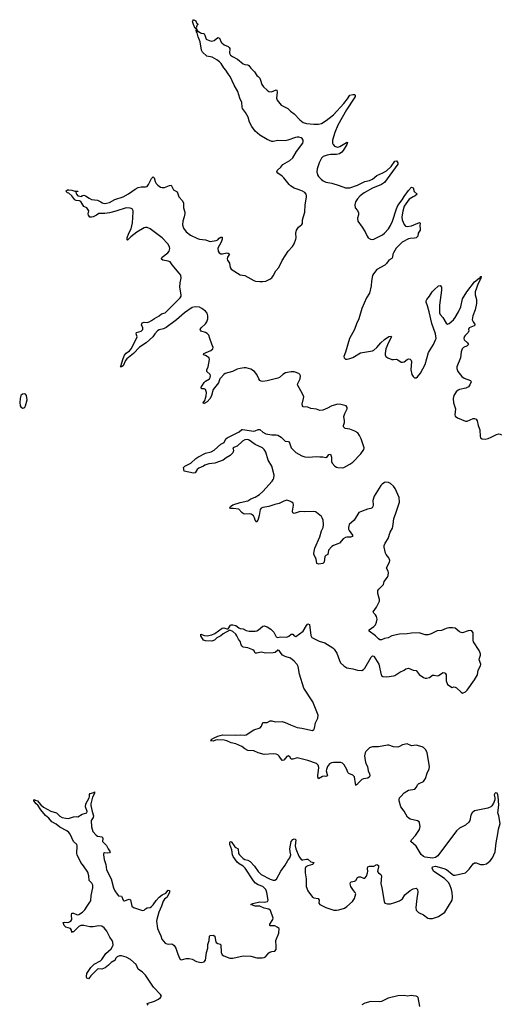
# Model space of a CAD drawing. Header units: inches. Extents: x 1246200 to 1417275, y 606399 to 671266.
# Tile 49 of 63: x 1373155 to 1379565, y 637061 to 650174. Entities that reach past the tile are written whole.
import ezdxf

# ---------------------------------------------------------------- set-up
doc = ezdxf.new("R2010")
doc.units = ezdxf.units.IN
doc.header["$MEASUREMENT"] = 0
for name, color, linetype in [('B3673', 7, 'Continuous'), ('B3674', 7, 'Continuous'), ('B3675', 7, 'Continuous')]:
    doc.layers.add(name, color=color, linetype=linetype)

msp = doc.modelspace()

# ---------------------------------------------------------------- linework, layer by layer
at = {"layer": 'B3673', "color": 6, "elevation": 800}
for points in [[(1374865, 637050), (1374850, 637070), (1374950, 637104), (1375003, 637130), (1375029, 637150), (1375040, 637170), (1375031, 637190), (1374935, 637290), (1374829, 637450), (1374790, 637491), (1374732, 637530), (1374706, 637590), (1374630, 637658), (1374570, 637689), (1374510, 637705), (1374485, 637705), (1374450, 637695), (1374431, 637670), (1374424, 637650), (1374370, 637618), (1374337, 637583), (1374293, 637547), (1374250, 637529), (1374210, 637532), (1374190, 637528), (1374101, 637439), (1374090, 637421), (1374070, 637401), (1374050, 637411), (1374044, 637430), (1374049, 637470), (1374100, 637550), (1374145, 637595), (1374230, 637642), (1374250, 637659), (1374303, 637737), (1374370, 637801), (1374391, 637830), (1374399, 637850), (1374394, 637890), (1374387, 637910), (1374355, 637955), (1374313, 638033), (1374279, 638079), (1374250, 638101), (1374210, 638106), (1374134, 638094), (1374090, 638091), (1374010, 638110), (1373970, 638111), (1373943, 638097), (1373870, 638027), (1373855, 638025), (1373850, 638017), (1373844, 638050), (1373833, 638070), (1373770, 638087), (1373746, 638110), (1373734, 638150), (1373750, 638157), (1373790, 638149), (1373810, 638154), (1373834, 638170), (1373850, 638190), (1373845, 638250), (1373850, 638273), (1373870, 638275), (1373910, 638257), (1373930, 638254), (1373943, 638257), (1373992, 638288), (1374022, 638318), (1374051, 638370), (1374090, 638420), (1374100, 638440), (1374108, 638510), (1374130, 638610), (1374127, 638647), (1374114, 638674), (1374081, 638710), (1374075, 638770), (1374060, 638820), (1374005, 638905), (1373970, 638950), (1373920, 639050), (1373915, 639070), (1373921, 639170), (1373917, 639190), (1373869, 639230), (1373828, 639328), (1373810, 639350), (1373782, 639370), (1373690, 639422), (1373640, 639460), (1373582, 639490), (1373542, 639542), (1373496, 639576), (1373434, 639650), (1373395, 639715), (1373376, 639730), (1373344, 639770), (1373343, 639777), (1373350, 639787), (1373359, 639779), (1373390, 639769), (1373410, 639750), (1373436, 639716), (1373470, 639686), (1373570, 639633), (1373644, 639610), (1373690, 639568), (1373721, 639550), (1373770, 639538), (1373803, 639537), (1373870, 639558), (1373910, 639561), (1373930, 639557), (1373986, 639594), (1374048, 639610), (1374052, 639630), (1374029, 639690), (1374034, 639730), (1374081, 639810), (1374085, 639830), (1374083, 639857), (1374092, 639868), (1374140, 639880), (1374150, 639890), (1374151, 639870), (1374122, 639818), (1374100, 639730), (1374100, 639710), (1374118, 639630), (1374137, 639570), (1374132, 639548), (1374106, 639510), (1374110, 639426), (1374130, 639361), (1374172, 639312), (1374190, 639298), (1374253, 639290), (1374261, 639270), (1374257, 639230), (1374310, 639174), (1374331, 639131), (1374361, 639090), (1374350, 639080), (1374330, 639073), (1374283, 639077), (1374270, 639070), (1374270, 639050), (1374277, 638990), (1374301, 638921), (1374312, 638852), (1374374, 638734), (1374402, 638610), (1374419, 638570), (1374450, 638526), (1374470, 638506), (1374510, 638499), (1374514, 638494), (1374530, 638450), (1374541, 638441), (1374550, 638437), (1374610, 638462), (1374630, 638454), (1374647, 638370), (1374668, 638350), (1374790, 638308), (1374810, 638313), (1374830, 638334), (1374850, 638346), (1374890, 638352), (1374910, 638362), (1374933, 638386), (1374970, 638442), (1375010, 638489), (1375050, 638520), (1375098, 638542), (1375130, 638579), (1375150, 638577), (1375150, 638554), (1375119, 638490), (1375080, 638460), (1375064, 638436), (1375041, 638370), (1375006, 638290), (1374979, 638190), (1374976, 638170), (1374990, 638070), (1375005, 638030), (1375035, 637975), (1375047, 637930), (1375090, 637876), (1375101, 637870), (1375130, 637862), (1375170, 637865), (1375190, 637861), (1375210, 637846), (1375235, 637810), (1375260, 637730), (1375288, 637668), (1375298, 637658), (1375310, 637652), (1375370, 637673), (1375410, 637673), (1375450, 637660), (1375510, 637632), (1375570, 637618), (1375612, 637628), (1375630, 637650), (1375642, 637750), (1375657, 637810), (1375661, 637859), (1375677, 637910), (1375680, 637970), (1375690, 637978), (1375730, 637982), (1375750, 637970), (1375759, 637910), (1375770, 637885), (1375790, 637872), (1375822, 637862), (1375832, 637852), (1375835, 637750), (1375850, 637718), (1375870, 637705), (1375950, 637674), (1375990, 637677), (1376130, 637707), (1376230, 637700), (1376310, 637680), (1376381, 637679), (1376410, 637686), (1376425, 637695), (1376470, 637748), (1376484, 637756), (1376510, 637764), (1376552, 637768), (1376567, 637793), (1376570, 637830), (1376565, 637910), (1376604, 638010), (1376610, 638070), (1376583, 638090), (1376550, 638107), (1376490, 638105), (1376484, 638110), (1376483, 638130), (1376526, 638190), (1376530, 638210), (1376495, 638310), (1376469, 638329), (1376410, 638340), (1376350, 638367), (1376287, 638370), (1376231, 638390), (1376257, 638403), (1376350, 638426), (1376410, 638421), (1376451, 638430), (1376463, 638450), (1376446, 638550), (1376433, 638590), (1376392, 638630), (1376330, 638650), (1376293, 638673), (1376265, 638705), (1376156, 638876), (1376130, 638899), (1376076, 638930), (1376050, 638956), (1375998, 639030), (1375988, 639050), (1375978, 639118), (1375950, 639190), (1375950, 639218), (1375955, 639225), (1375970, 639227), (1376019, 639159), (1376030, 639148), (1376063, 639130), (1376067, 639070), (1376079, 639050), (1376130, 639003), (1376150, 638991), (1376190, 638979), (1376221, 638961), (1376280, 638900), (1376331, 638830), (1376370, 638788), (1376490, 638729), (1376530, 638715), (1376550, 638713), (1376573, 638727), (1376630, 638835), (1376690, 638915), (1376725, 638975), (1376752, 639010), (1376762, 639050), (1376753, 639090), (1376751, 639130), (1376770, 639230), (1376790, 639256), (1376810, 639263), (1376820, 639260), (1376830, 639250), (1376823, 639170), (1376828, 639130), (1376870, 639033), (1376890, 639005), (1376907, 638987), (1376923, 638983), (1376970, 638996), (1376990, 638995), (1377030, 638957), (1377076, 638950), (1377062, 638938), (1377060, 638930), (1377050, 638925), (1376990, 638907), (1376970, 638897), (1376962, 638890), (1376956, 638870), (1376956, 638810), (1376968, 638730), (1376969, 638629), (1376990, 638570), (1377050, 638489), (1377070, 638480), (1377129, 638469), (1377141, 638450), (1377135, 638410), (1377148, 638388), (1377230, 638350), (1377336, 638316), (1377370, 638314), (1377402, 638318), (1377478, 638342), (1377510, 638364), (1377583, 638430), (1377610, 638470), (1377630, 638530), (1377620, 638550), (1377597, 638577), (1377564, 638630), (1377555, 638665), (1377557, 638683), (1377567, 638693), (1377610, 638700), (1377630, 638709), (1377651, 638749), (1377670, 638759), (1377690, 638759), (1377730, 638743), (1377750, 638741), (1377770, 638769), (1377786, 638810), (1377789, 638830), (1377782, 638870), (1377788, 638892), (1377810, 638899), (1377870, 638901), (1377910, 638921), (1377918, 638918), (1377929, 638909), (1377931, 638890), (1377920, 638850), (1377919, 638830), (1377930, 638810), (1377963, 638790), (1377971, 638771), (1377962, 638670), (1377977, 638610), (1378007, 638430), (1378017, 638410), (1378050, 638398), (1378090, 638399), (1378150, 638415), (1378210, 638439), (1378250, 638465), (1378282, 638518), (1378350, 638575), (1378390, 638597), (1378430, 638606), (1378450, 638591), (1378456, 638556), (1378441, 638470), (1378428, 638350), (1378433, 638313), (1378462, 638282), (1378530, 638254), (1378588, 638208), (1378610, 638203), (1378650, 638204), (1378730, 638232), (1378812, 638288), (1378910, 638448), (1378917, 638490), (1378910, 638550), (1378900, 638590), (1378879, 638650), (1378862, 638682), (1378810, 638738), (1378667, 638830), (1378645, 638870), (1378649, 638890), (1378690, 638901), (1378802, 638870), (1378835, 638855), (1378910, 638793), (1378930, 638782), (1378950, 638780), (1379087, 638813), (1379138, 638862), (1379189, 638930), (1379210, 638944), (1379230, 638944), (1379290, 638924), (1379330, 638921), (1379370, 638932), (1379419, 638970), (1379450, 639013), (1379482, 639090), (1379498, 639210), (1379521, 639330), (1379527, 639393), (1379551, 639470), (1379533, 639573), (1379519, 639610), (1379532, 639712), (1379524, 639830), (1379521, 639850), (1379510, 639872), (1379490, 639876), (1379481, 639870), (1379471, 639850), (1379480, 639810), (1379478, 639782), (1379460, 639740), (1379437, 639703), (1379424, 639690), (1379387, 639673), (1379230, 639644), (1379210, 639636), (1379178, 639610), (1379160, 639580), (1379144, 639510), (1379133, 639487), (1379090, 639445), (1379010, 639406), (1378970, 639370), (1378722, 639038), (1378690, 639018), (1378650, 639006), (1378550, 639019), (1378528, 639028), (1378497, 639057), (1378430, 639166), (1378363, 639230), (1378368, 639250), (1378422, 639310), (1378478, 639390), (1378487, 639430), (1378478, 639478), (1378470, 639492), (1378450, 639506), (1378350, 639525), (1378315, 639555), (1378271, 639631), (1378226, 639690), (1378206, 639770), (1378204, 639790), (1378211, 639810), (1378226, 639830), (1378270, 639876), (1378330, 639914), (1378412, 639928), (1378430, 639947), (1378455, 639990), (1378468, 640000)], [(1377656, 640000), (1377650, 639993), (1377635, 639985), (1377630, 639975), (1377626, 640000)], [(1378479, 637030), (1378457, 637150), (1378450, 637160), (1378431, 637171), (1378390, 637172), (1378370, 637179), (1378310, 637168), (1378270, 637176), (1378190, 637174), (1378058, 637142), (1377970, 637097), (1377950, 637092), (1377830, 637098), (1377750, 637075), (1377710, 637056)]]:
    msp.add_lwpolyline(points, dxfattribs=at)
at = {"layer": 'B3674', "color": 6, "elevation": 800}
for points in [[(1377626, 640000), (1377610, 640091), (1377591, 640111), (1377534, 640134), (1377523, 640150), (1377509, 640190), (1377474, 640250), (1377452, 640272), (1377430, 640282), (1377330, 640281), (1377304, 640276), (1377277, 640263), (1377251, 640230), (1377237, 640190), (1377236, 640170), (1377250, 640105), (1377230, 640097), (1377210, 640101), (1377183, 640097), (1377130, 640066), (1377122, 640090), (1377121, 640110), (1377134, 640174), (1377135, 640215), (1377127, 640247), (1377106, 640266), (1376990, 640309), (1376850, 640344), (1376790, 640324), (1376770, 640326), (1376750, 640358), (1376730, 640370), (1376710, 640360), (1376670, 640313), (1376650, 640308), (1376610, 640366), (1376590, 640382), (1376570, 640391), (1376530, 640395), (1376410, 640388), (1376330, 640411), (1376270, 640437), (1376190, 640443), (1376150, 640463), (1376110, 640494), (1376030, 640530), (1375970, 640542), (1375910, 640568), (1375877, 640577), (1375790, 640583), (1375761, 640579), (1375730, 640566), (1375695, 640570), (1375703, 640577), (1375710, 640593), (1375742, 640610), (1375790, 640630), (1375852, 640648), (1376030, 640646), (1376090, 640650), (1376150, 640644), (1376170, 640648), (1376270, 640716), (1376356, 640744), (1376374, 640766), (1376390, 640814), (1376450, 640816), (1376490, 640837), (1376510, 640837), (1376555, 640825), (1376650, 640827), (1376690, 640815), (1376761, 640781), (1376850, 640747), (1376910, 640739), (1377052, 640708), (1377070, 640719), (1377080, 640740), (1377093, 640810), (1377125, 640870), (1377128, 640910), (1377056, 641090), (1376935, 641270), (1376879, 641459), (1376861, 641561), (1376850, 641588), (1376808, 641630), (1376757, 641670), (1376690, 641693), (1376653, 641713), (1376633, 641733), (1376610, 641773), (1376590, 641779), (1376553, 641747), (1376530, 641741), (1376430, 641737), (1376370, 641751), (1376310, 641736), (1376290, 641737), (1376275, 641770), (1376260, 641780), (1376190, 641808), (1376130, 641819), (1376115, 641830), (1376104, 641850), (1376092, 641890), (1376065, 641925), (1376045, 641970), (1376031, 641990), (1375990, 642025), (1375950, 642042), (1375863, 641997), (1375830, 641968), (1375780, 641940), (1375748, 641910), (1375710, 641898), (1375630, 641903), (1375602, 641910), (1375564, 641970), (1375566, 641990), (1375614, 641974), (1375649, 641969), (1375710, 641983), (1375750, 642001), (1375850, 642071), (1375870, 642073), (1375910, 642062), (1375930, 642062), (1375962, 642110), (1375970, 642115), (1375990, 642117), (1376030, 642107), (1376070, 642076), (1376088, 642068), (1376130, 642060), (1376170, 642039), (1376210, 642030), (1376290, 642030), (1376310, 642034), (1376335, 642050), (1376390, 642097), (1376410, 642103), (1376450, 642088), (1376498, 642058), (1376536, 642016), (1376570, 641957), (1376590, 641945), (1376627, 641953), (1376710, 641950), (1376738, 641962), (1376770, 641989), (1376790, 641991), (1376810, 641969), (1376830, 641960), (1376926, 642030), (1376970, 642104), (1376992, 642130), (1377010, 642121), (1377031, 641971), (1377044, 641944), (1377139, 641899), (1377217, 641877), (1377324, 641810), (1377342, 641790), (1377377, 641737), (1377410, 641639), (1377426, 641610), (1377468, 641568), (1377510, 641544), (1377590, 641529), (1377650, 641509), (1377710, 641508), (1377730, 641519), (1377750, 641539), (1377834, 641686), (1377850, 641701), (1377870, 641696), (1377937, 641590), (1377964, 641450), (1377970, 641439), (1377988, 641428), (1378042, 641422), (1378130, 641434), (1378150, 641442), (1378215, 641485), (1378270, 641509), (1378293, 641527), (1378330, 641537), (1378390, 641509), (1378430, 641506), (1378470, 641455), (1378530, 641412), (1378550, 641405), (1378570, 641404), (1378610, 641414), (1378650, 641443), (1378670, 641446), (1378710, 641437), (1378730, 641442), (1378790, 641478), (1378810, 641477), (1378819, 641470), (1378829, 641449), (1378830, 641371), (1378850, 641319), (1378910, 641279), (1378933, 641287), (1378950, 641285), (1378970, 641274), (1379030, 641216), (1379050, 641206), (1379090, 641222), (1379110, 641243), (1379210, 641384), (1379247, 641450), (1379259, 641510), (1379290, 641567), (1379294, 641590), (1379272, 641650), (1379274, 641670), (1379289, 641710), (1379289, 641730), (1379270, 641775), (1379196, 641890), (1379189, 641909), (1379190, 642010), (1379173, 642033), (1379150, 642040), (1379124, 642036), (1379050, 642009), (1379030, 642011), (1379010, 642021), (1378950, 642071), (1378915, 642075), (1378866, 642074), (1378833, 642067), (1378770, 642038), (1378710, 642033), (1378630, 641995), (1378590, 641981), (1378550, 641980), (1378470, 642009), (1378370, 642006), (1378310, 641996), (1378208, 641992), (1378110, 641968), (1378057, 641943), (1378010, 641933), (1377970, 641913), (1377950, 641914), (1377930, 641927), (1377890, 641970), (1377808, 642030), (1377808, 642050), (1377870, 642092), (1377890, 642116), (1377905, 642150), (1377911, 642190), (1377906, 642226), (1377890, 642250), (1377868, 642270), (1377860, 642290), (1377904, 642350), (1377945, 642430), (1377945, 642450), (1377923, 642530), (1377922, 642570), (1377934, 642590), (1377997, 642650), (1378008, 642690), (1378049, 642750), (1378057, 642770), (1378062, 642810), (1378058, 642830), (1378039, 642870), (1378045, 642890), (1378078, 642950), (1378080, 642970), (1378067, 643007), (1378034, 643050), (1378025, 643070), (1378006, 643150), (1378008, 643170), (1378018, 643202), (1378057, 643263), (1378087, 643350), (1378117, 643403), (1378127, 643450), (1378133, 643530), (1378159, 643590), (1378208, 643750), (1378204, 643810), (1378151, 643930), (1378130, 643962), (1378090, 643996), (1378062, 644010), (1378030, 644013), (1378010, 644009), (1377978, 643990), (1377962, 643970), (1377875, 643830), (1377856, 643770), (1377858, 643710), (1377854, 643690), (1377845, 643675), (1377830, 643663), (1377785, 643655), (1377690, 643621), (1377670, 643610), (1377605, 643510), (1377541, 643450), (1377529, 643411), (1377531, 643390), (1377539, 643370), (1377584, 643310), (1377584, 643290), (1377558, 643282), (1377510, 643284), (1377490, 643280), (1377460, 643260), (1377410, 643204), (1377390, 643192), (1377330, 643172), (1377310, 643159), (1377263, 643110), (1377255, 643050), (1377230, 643038), (1377217, 643023), (1377207, 642950), (1377189, 642931), (1377130, 642922), (1377110, 642930), (1377101, 642990), (1377093, 643013), (1377070, 643050), (1377070, 643070), (1377084, 643136), (1377150, 643285), (1377174, 643366), (1377193, 643410), (1377199, 643450), (1377194, 643510), (1377182, 643542), (1377170, 643559), (1377107, 643610), (1377090, 643620), (1377066, 643626), (1376950, 643620), (1376890, 643625), (1376810, 643596), (1376790, 643608), (1376787, 643627), (1376800, 643710), (1376794, 643734), (1376776, 643750), (1376750, 643763), (1376710, 643775), (1376670, 643763), (1376610, 643732), (1376550, 643718), (1376470, 643690), (1376390, 643678), (1376370, 643670), (1376354, 643650), (1376344, 643570), (1376330, 643521), (1376310, 643483), (1376290, 643507), (1376280, 643540), (1376265, 643565), (1376250, 643581), (1376234, 643590), (1376210, 643594), (1376150, 643589), (1376132, 643592), (1376110, 643610), (1376070, 643656), (1375995, 643665), (1375963, 643663), (1375951, 643670), (1375961, 643690), (1375990, 643713), (1376090, 643746), (1376190, 643766), (1376230, 643793), (1376290, 643816), (1376348, 643852), (1376390, 643890), (1376513, 644027), (1376530, 644050), (1376538, 644070), (1376540, 644110), (1376510, 644230), (1376464, 644310), (1376430, 644413), (1376408, 644450), (1376385, 644470), (1376290, 644518), (1376210, 644574), (1376190, 644581), (1376150, 644579), (1376121, 644559), (1376050, 644495), (1375993, 644470), (1375998, 644458), (1376000, 644430), (1375990, 644404), (1375958, 644370), (1375901, 644339), (1375865, 644310), (1375750, 644270), (1375670, 644261), (1375617, 644243), (1375599, 644230), (1375540, 644200), (1375518, 644182), (1375490, 644138), (1375470, 644133), (1375343, 644163), (1375336, 644210), (1375352, 644230), (1375434, 644266), (1375500, 644330), (1375527, 644350), (1375630, 644400), (1375702, 644418), (1375741, 644439), (1375830, 644523), (1375875, 644545), (1375900, 644590), (1375915, 644605), (1376075, 644685), (1376110, 644715), (1376122, 644718), (1376270, 644694), (1376290, 644697), (1376330, 644717), (1376350, 644717), (1376390, 644680), (1376430, 644659), (1376510, 644644), (1376570, 644645), (1376590, 644639), (1376633, 644613), (1376690, 644562), (1376730, 644557), (1376740, 644550), (1376770, 644473), (1376831, 644411), (1376910, 644367), (1376950, 644352), (1376994, 644346), (1377110, 644357), (1377150, 644351), (1377190, 644352), (1377230, 644343), (1377250, 644355), (1377270, 644382), (1377290, 644386), (1377307, 644350), (1377307, 644290), (1377314, 644270), (1377350, 644229), (1377370, 644214), (1377390, 644210), (1377447, 644207), (1377470, 644212), (1377550, 644253), (1377590, 644279), (1377697, 644390), (1377734, 644450), (1377738, 644470), (1377702, 644590), (1377678, 644638), (1377655, 644670), (1377616, 644696), (1377550, 644722), (1377489, 644729), (1377465, 644750), (1377463, 644770), (1377478, 644810), (1377479, 644830), (1377468, 644890), (1377482, 644930), (1377514, 644990), (1377515, 645010), (1377501, 645030), (1377430, 645051), (1377390, 645052), (1377310, 645032), (1377250, 644999), (1377190, 644975), (1377150, 644970), (1377106, 644986), (1377030, 644998), (1376990, 645013), (1376930, 645020), (1376917, 645030), (1376914, 645054), (1376934, 645130), (1376935, 645150), (1376919, 645190), (1376853, 645310), (1376856, 645330), (1376889, 645390), (1376893, 645430), (1376883, 645450), (1376870, 645461), (1376810, 645486), (1376770, 645485), (1376691, 645469), (1376657, 645450), (1376611, 645410), (1376590, 645401), (1376450, 645365), (1376390, 645357), (1376370, 645359), (1376350, 645370), (1376336, 645390), (1376313, 645450), (1376279, 645490), (1376230, 645519), (1376170, 645536), (1376142, 645538), (1376090, 645530), (1376050, 645518), (1375988, 645490), (1375890, 645462), (1375870, 645448), (1375830, 645406), (1375820, 645390), (1375800, 645340), (1375731, 645250), (1375708, 645170), (1375690, 645130), (1375650, 645086), (1375610, 645062), (1375602, 645062), (1375597, 645070), (1375618, 645102), (1375635, 645165), (1375639, 645210), (1375627, 645247), (1375610, 645257), (1375580, 645260), (1375565, 645270), (1375610, 645342), (1375630, 645359), (1375680, 645390), (1375691, 645409), (1375693, 645430), (1375688, 645450), (1375646, 645490), (1375647, 645510), (1375662, 645550), (1375682, 645650), (1375675, 645670), (1375630, 645702), (1375599, 645710), (1375605, 645730), (1375698, 645770), (1375727, 645790), (1375730, 645810), (1375710, 645853), (1375687, 645930), (1375670, 645971), (1375650, 645995), (1375630, 646006), (1375568, 646028), (1375560, 646040), (1375557, 646050), (1375571, 646070), (1375630, 646125), (1375647, 646150), (1375657, 646190), (1375659, 646230), (1375650, 646266), (1375630, 646293), (1375581, 646330), (1375550, 646345), (1375490, 646352), (1375450, 646340), (1375350, 646271), (1375243, 646177), (1375104, 646076), (1375070, 646059), (1375010, 646043), (1374989, 646031), (1374952, 645990), (1374929, 645950), (1374836, 645870), (1374749, 645811), (1374670, 645729), (1374582, 645658), (1374565, 645635), (1374530, 645564), (1374510, 645549), (1374490, 645550), (1374500, 645560), (1374516, 645604), (1374530, 645663), (1374550, 645705), (1374570, 645734), (1374616, 645764), (1374637, 645790), (1374711, 645930), (1374717, 645950), (1374706, 645990), (1374710, 646006), (1374770, 646026), (1374792, 646050), (1374795, 646070), (1374778, 646110), (1374784, 646136), (1374810, 646145), (1374850, 646143), (1374877, 646150), (1374910, 646167), (1374950, 646196), (1375010, 646228), (1375044, 646256), (1375090, 646272), (1375110, 646287), (1375290, 646470), (1375302, 646490), (1375306, 646510), (1375288, 646610), (1375291, 646670), (1375302, 646730), (1375298, 646770), (1375279, 646799), (1375182, 646910), (1375159, 646950), (1375130, 646959), (1375060, 646970), (1375044, 646984), (1375041, 646990), (1375049, 647011), (1375128, 647070), (1375143, 647090), (1375153, 647127), (1375148, 647150), (1375127, 647190), (1375051, 647270), (1374890, 647389), (1374850, 647407), (1374830, 647408), (1374810, 647400), (1374714, 647346), (1374636, 647284), (1374590, 647236), (1374584, 647244), (1374587, 647270), (1374607, 647330), (1374637, 647390), (1374656, 647470), (1374666, 647610), (1374664, 647630), (1374650, 647656), (1374626, 647666), (1374570, 647668), (1374436, 647624), (1374350, 647603), (1374290, 647592), (1374208, 647592), (1374175, 647570), (1374131, 647550), (1374110, 647544), (1374090, 647544), (1374069, 647570), (1374064, 647590), (1374074, 647630), (1374050, 647669), (1374007, 647687), (1373970, 647753), (1373950, 647762), (1373908, 647768), (1373890, 647777), (1373849, 647829), (1373810, 647862), (1373789, 647870), (1373769, 647890), (1373790, 647907), (1373810, 647910), (1373850, 647904), (1373890, 647891), (1373930, 647891), (1373930, 647886), (1373910, 647886), (1373904, 647876), (1373911, 647850), (1373930, 647828), (1373982, 647818), (1373990, 647834), (1374010, 647836), (1374031, 647830), (1374078, 647798), (1374110, 647781), (1374190, 647772), (1374235, 647750), (1374254, 647734), (1374288, 647728), (1374310, 647729), (1374350, 647739), (1374422, 647778), (1374530, 647815), (1374603, 647857), (1374690, 647919), (1374730, 647939), (1374770, 647949), (1374830, 647946), (1374850, 647954), (1374870, 647981), (1374910, 648058), (1374930, 648081), (1374946, 648066), (1374958, 648018), (1374972, 647992), (1374993, 647970), (1375030, 647945), (1375050, 647939), (1375081, 647939), (1375150, 647967), (1375170, 647970), (1375201, 647910), (1375250, 647882), (1375275, 647815), (1375322, 647762), (1375333, 647730), (1375336, 647670), (1375351, 647611), (1375352, 647592), (1375345, 647550), (1375325, 647490), (1375323, 647443), (1375336, 647396), (1375371, 647351), (1375430, 647304), (1375521, 647261), (1375550, 647252), (1375630, 647243), (1375690, 647218), (1375770, 647234), (1375790, 647244), (1375810, 647265), (1375830, 647278), (1375850, 647278), (1375851, 647251), (1375838, 647210), (1375794, 647130), (1375795, 647090), (1375808, 647068), (1375830, 647054), (1375854, 647054), (1375910, 647069), (1375930, 647066), (1375948, 647050), (1375922, 647010), (1375916, 646990), (1375921, 646970), (1375947, 646930), (1375956, 646876), (1375970, 646850), (1376090, 646777), (1376150, 646767), (1376270, 646702), (1376294, 646694), (1376350, 646687), (1376393, 646687), (1376430, 646693), (1376482, 646718), (1376510, 646738), (1376530, 646761), (1376566, 646830), (1376606, 646874), (1376650, 646967), (1376687, 647030), (1376730, 647092), (1376787, 647153), (1376810, 647188), (1376831, 647250), (1376834, 647270), (1376830, 647330), (1376841, 647370), (1376866, 647410), (1376910, 647445), (1376918, 647462), (1376921, 647510), (1376950, 647610), (1376954, 647710), (1376974, 647810), (1376974, 647830), (1376967, 647850), (1376950, 647871), (1376921, 647890), (1376875, 647910), (1376810, 647930), (1376760, 647960), (1376740, 647980), (1376670, 648070), (1376650, 648089), (1376591, 648130), (1376577, 648150), (1376586, 648170), (1376629, 648210), (1376656, 648244), (1376750, 648301), (1376790, 648335), (1376840, 648420), (1376924, 648530), (1376929, 648550), (1376926, 648570), (1376914, 648590), (1376900, 648600), (1376870, 648610), (1376850, 648610), (1376827, 648607), (1376725, 648570), (1376690, 648562), (1376590, 648566), (1376530, 648552), (1376510, 648553), (1376450, 648577), (1376350, 648637), (1376290, 648690), (1376243, 648750), (1376213, 648810), (1376196, 648876), (1376159, 648939), (1376120, 648990), (1376114, 649010), (1376110, 649070), (1376083, 649130), (1376060, 649220), (1376010, 649302), (1375958, 649418), (1375930, 649452), (1375900, 649500), (1375870, 649531), (1375836, 649590), (1375815, 649615), (1375780, 649640), (1375715, 649675), (1375647, 649690), (1375590, 649742), (1375573, 649770), (1375559, 649879), (1375530, 649945), (1375517, 649997), (1375516, 650000)], [(1375562, 650000), (1375570, 649994), (1375602, 649990), (1375610, 649985), (1375619, 649970), (1375636, 649916), (1375675, 649895), (1375710, 649887), (1375742, 649898), (1375790, 649936), (1375815, 649930), (1375836, 649876), (1375845, 649865), (1375878, 649838), (1375930, 649819), (1375944, 649804), (1375950, 649790), (1375946, 649730), (1375962, 649702), (1375985, 649685), (1376055, 649650), (1376130, 649586), (1376150, 649578), (1376190, 649574), (1376204, 649564), (1376230, 649527), (1376280, 649480), (1376311, 649430), (1376330, 649417), (1376350, 649395), (1376362, 649370), (1376378, 649310), (1376400, 649280), (1376450, 649234), (1376470, 649220), (1376505, 649215), (1376570, 649242), (1376576, 649236), (1376582, 649210), (1376572, 649130), (1376583, 649103), (1376616, 649056), (1376637, 649037), (1376722, 648990), (1376757, 648957), (1376810, 648922), (1376882, 648842), (1376927, 648807), (1376970, 648793), (1377070, 648783), (1377130, 648783), (1377170, 648792), (1377236, 648830), (1377330, 648908), (1377470, 649056), (1377520, 649120), (1377550, 649170), (1377590, 649180), (1377610, 649178), (1377621, 649170), (1377618, 649150), (1377607, 649130), (1377506, 648974), (1377390, 648768), (1377350, 648674), (1377318, 648570), (1377319, 648530), (1377326, 648510), (1377344, 648490), (1377370, 648479), (1377390, 648478), (1377414, 648486), (1377503, 648537), (1377510, 648545), (1377518, 648538), (1377511, 648510), (1377462, 648430), (1377444, 648410), (1377412, 648388), (1377370, 648379), (1377290, 648377), (1377249, 648371), (1377196, 648350), (1377174, 648330), (1377140, 648270), (1377113, 648190), (1377109, 648150), (1377117, 648110), (1377130, 648088), (1377169, 648050), (1377194, 648030), (1377230, 648012), (1377310, 647995), (1377408, 647968), (1377490, 647936), (1377550, 647935), (1377651, 647970), (1377750, 648020), (1377810, 648034), (1377850, 648050), (1377910, 648100), (1377990, 648133), (1378038, 648162), (1378100, 648220), (1378150, 648289), (1378170, 648293), (1378186, 648270), (1378188, 648250), (1378012, 648008), (1377970, 647979), (1377850, 647930), (1377741, 647870), (1377685, 647830), (1377649, 647790), (1377626, 647750), (1377614, 647710), (1377620, 647670), (1377650, 647632), (1377664, 647604), (1377664, 647576), (1377651, 647530), (1377656, 647490), (1377713, 647413), (1377751, 647350), (1377778, 647290), (1377795, 647270), (1377824, 647250), (1377850, 647245), (1377870, 647249), (1377984, 647310), (1378010, 647330), (1378063, 647390), (1378090, 647432), (1378115, 647490), (1378170, 647656), (1378190, 647701), (1378245, 647775), (1378270, 647821), (1378330, 647900), (1378370, 647943), (1378390, 647937), (1378405, 647885), (1378444, 647850), (1378420, 647830), (1378390, 647817), (1378337, 647783), (1378273, 647690), (1378254, 647626), (1378243, 647550), (1378244, 647510), (1378270, 647447), (1378290, 647424), (1378310, 647420), (1378370, 647430), (1378475, 647475), (1378485, 647465), (1378480, 647430), (1378486, 647390), (1378483, 647370), (1378457, 647330), (1378452, 647290), (1378442, 647278), (1378431, 647269), (1378410, 647264), (1378350, 647262), (1378330, 647257), (1378245, 647210), (1378165, 647130), (1378129, 647070), (1378121, 647050), (1378117, 647010), (1378107, 646993), (1378070, 646971), (1378035, 646925), (1378015, 646905), (1377910, 646845), (1377862, 646790), (1377852, 646768), (1377836, 646690), (1377831, 646630), (1377811, 646530), (1377772, 646470), (1377710, 646330), (1377669, 646190), (1377638, 646122), (1377613, 646050), (1377543, 645930), (1377492, 645748), (1377471, 645690), (1377472, 645670), (1377493, 645653), (1377512, 645652), (1377550, 645660), (1377590, 645676), (1377690, 645739), (1377850, 645766), (1377870, 645775), (1377910, 645810), (1377960, 645870), (1378010, 645914), (1378070, 645953), (1378098, 645958), (1378105, 645950), (1378063, 645877), (1378030, 645791), (1378020, 645730), (1378020, 645710), (1378027, 645690), (1378056, 645670), (1378110, 645650), (1378130, 645647), (1378170, 645651), (1378186, 645646), (1378230, 645615), (1378250, 645613), (1378270, 645619), (1378313, 645650), (1378330, 645656), (1378353, 645653), (1378363, 645643), (1378370, 645624), (1378363, 645510), (1378375, 645450), (1378390, 645421), (1378410, 645406), (1378430, 645405), (1378450, 645416), (1378490, 645465), (1378550, 645581), (1378597, 645743), (1378662, 645850), (1378691, 645910), (1378696, 645930), (1378690, 645990), (1378639, 646130), (1378604, 646284), (1378583, 646363), (1378564, 646410), (1378563, 646430), (1378572, 646448), (1378610, 646490), (1378646, 646550), (1378670, 646576), (1378730, 646630), (1378752, 646632), (1378767, 646610), (1378771, 646570), (1378742, 646370), (1378743, 646270), (1378752, 646250), (1378788, 646208), (1378830, 646133), (1378850, 646121), (1378870, 646127), (1378930, 646176), (1378953, 646207), (1378996, 646284), (1379027, 646350), (1379050, 646455), (1379106, 646550), (1379210, 646685), (1379270, 646732), (1379284, 646736), (1379290, 646752), (1379295, 646755), (1379302, 646750), (1379293, 646747), (1379293, 646730), (1379282, 646718), (1379274, 646690), (1379258, 646662), (1379216, 646550), (1379215, 646510), (1379234, 646446), (1379236, 646396), (1379219, 646310), (1379188, 646232), (1379179, 646179), (1379189, 646149), (1379215, 646110), (1379203, 646097), (1379136, 646070), (1379130, 646050), (1379131, 646030), (1379122, 646010), (1379083, 645970), (1379071, 645950), (1379068, 645930), (1379072, 645910), (1379116, 645870), (1379127, 645850), (1379112, 645830), (1379062, 645810), (1379044, 645790), (1379030, 645750), (1379022, 645670), (1378975, 645550), (1378972, 645530), (1378988, 645490), (1379040, 645420), (1379070, 645400), (1379154, 645370), (1379163, 645350), (1379148, 645310), (1379130, 645284), (1379094, 645266), (1379010, 645250), (1378990, 645241), (1378963, 645217), (1378935, 645170), (1378926, 645130), (1378928, 645070), (1378954, 644990), (1378945, 644910), (1378953, 644893), (1378984, 644870), (1379090, 644828), (1379110, 644828), (1379190, 644861), (1379210, 644861), (1379232, 644852), (1379244, 644830), (1379257, 644770), (1379281, 644710), (1379283, 644623), (1379290, 644606), (1379310, 644590), (1379350, 644587), (1379390, 644598), (1379430, 644613), (1379501, 644650), (1379530, 644658), (1379550, 644656), (1379566, 644646)], [(1378468, 640000), (1378470, 640002), (1378530, 640028), (1378558, 640070), (1378579, 640141), (1378603, 640197), (1378608, 640230), (1378580, 640410), (1378560, 640450), (1378530, 640480), (1378510, 640489), (1378430, 640510), (1378370, 640502), (1378310, 640529), (1378250, 640518), (1378210, 640493), (1378190, 640487), (1378130, 640489), (1378070, 640511), (1378050, 640514), (1377930, 640492), (1377850, 640492), (1377810, 640475), (1377764, 640430), (1377752, 640408), (1377746, 640370), (1377752, 640310), (1377761, 640270), (1377782, 640230), (1377792, 640170), (1377811, 640130), (1377815, 640110), (1377810, 640090), (1377787, 640073), (1377730, 640063), (1377710, 640055), (1377686, 640034), (1377656, 640000)]]:
    msp.add_lwpolyline(points, dxfattribs=at)
at = {"layer": 'B3674', "color": 6, "elevation": 900}
msp.add_lwpolyline([(1373212, 645192), (1373190, 645185), (1373170, 645169), (1373159, 645130), (1373155, 645075), (1373163, 645030), (1373170, 645018), (1373190, 645001), (1373210, 645005), (1373225, 645015), (1373233, 645030), (1373252, 645112), (1373244, 645170), (1373230, 645189)], close=True, dxfattribs=at)
at = {"layer": 'B3675', "color": 6, "elevation": 800}
msp.add_lwpolyline([(1375516, 650000), (1375509, 650011), (1375504, 650036), (1375509, 650049), (1375498, 650058), (1375490, 650056), (1375466, 650110), (1375456, 650150), (1375460, 650160), (1375467, 650173), (1375474, 650174), (1375497, 650157), (1375510, 650132), (1375522, 650122), (1375525, 650110), (1375516, 650104), (1375504, 650064), (1375522, 650022), (1375530, 650021), (1375562, 650000)], dxfattribs=at)

doc.saveas('drawing.dxf')
